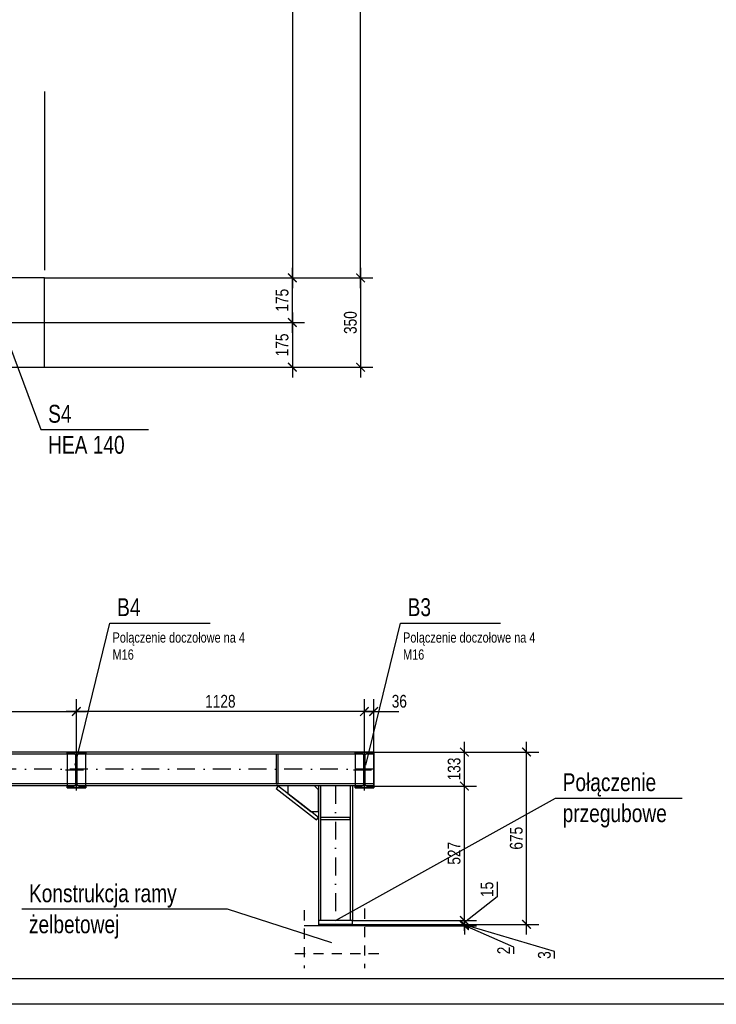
# Model space of a CAD drawing. Header units: millimetres. Extents: x 6307 to 19307, y -3070 to 5515.
# Tile 2 of 6: x 11067 to 13795, y -3070 to 785. Entities that reach past the tile are written whole.
import ezdxf

# ---------------------------------------------------------------- set-up
doc = ezdxf.new("R2010")
doc.units = ezdxf.units.MM
doc.header["$LTSCALE"] = 200
for name, pattern in [('DP', [0.63, 0.35, -0.28]), ('MO', [0.7, 0.35, -0.17, 0.01, -0.17]), ('MP', [0.36, 0.2, -0.16])]:
    doc.linetypes.add(name, pattern=pattern)
for name, color, linetype in [('BS_lpm', 1, 'MP'), ('BS_odn', 1, 'Continuous'), ('BS_osm', 1, 'MO'), ('BS_prg', 3, 'Continuous'), ('BS_ram', 2, 'Continuous'), ('BS_txc', 1, 'Continuous'), ('BS_txs', 2, 'Continuous'), ('BS_wym', 1, 'Continuous'), ('BZ_wis', 2, 'Continuous'), ('k3_sciany istn', 1, 'DP')]:
    doc.layers.add(name, color=color, linetype=linetype)
doc.styles.add('BIKTC', font='bikromsw.shx', dxfattribs={"width": 0.8})
doc.styles.add('BIKTS', font='bikromsw.shx', dxfattribs={"width": 0.85})
doc.styles.add('BIKWYM', font='bikromsw.shx', dxfattribs={"width": 0.8})
doc.dimstyles.new('BS_BGR_20', dxfattribs={"dimscale": 2, "dimtxt": 25, "dimasz": 1.666667, "dimexe": 0, "dimexo": 0, "dimgap": 0, "dimtad": 0, "dimdec": 1, "dimrnd": 0.5, "dimzin": 9, "dimdsep": 46, "dimtxsty": 'BIKWYM', "dimblk": 'NONE', "dimcen": 0, "dimse1": 1, "dimse2": 1, "dimclrd": 256, "dimclre": 256, "dimclrt": 7, "dimadec": 0, "dimazin": 0, "dimtfac": 0.033333, "dimtdec": 1, "dimtmove": 0, "dimatfit": 3, "dimldrblk": 'NONE', "dimfxl": 1, "dimtvp": 0.8, "dimtolj": 1, "dimarcsym": 0})
doc.dimstyles.new('BS_KP_20', dxfattribs={"dimscale": 2, "dimtxt": 25, "dimasz": 17, "dimexe": 24, "dimexo": 0, "dimgap": 0, "dimtad": 0, "dimdec": 1, "dimrnd": 0.5, "dimzin": 9, "dimdsep": 46, "dimtxsty": 'BIKWYM', "dimblk": 'ARCHTICK', "dimblk1": 'ARCHTICK', "dimblk2": 'WYM-KP', "dimcen": 0, "dimdle": 20, "dimclrd": 256, "dimclre": 256, "dimclrt": 7, "dimadec": 0, "dimazin": 0, "dimtfac": 0.033333, "dimtdec": 1, "dimtmove": 0, "dimatfit": 3, "dimfxl": 1, "dimtvp": 0.8, "dimtfillclr": 256, "dimtolj": 1, "dimarcsym": 0})

# ---------------------------------------------------------------- blocks, each defined once
blk = doc.blocks.new('R2')
at = {"layer": 'k3_sciany istn', "color": 9, "linetype": 'DP'}
blk.add_lwpolyline([(1050.82, 326.22), (1085.82, 326.22), (1085.82, 1.22), (1050.82, 1.22)], close=True, dxfattribs=at)
at = {"layer": 'k3_sciany istn', "color": 9, "linetype": 'Continuous', "flags": 128}
blk.add_lwpolyline([(1050.82, 1.22), (1050.82, -33.78), (1085.82, -33.78), (1085.82, 1.22), (1050.82, 1.22)], dxfattribs=at)
blk = doc.blocks.new('_ArchTick')
at = {"color": 0, "linetype": 'ByBlock', "const_width": 0.15}
blk.add_lwpolyline([(-0.5, -0.5), (0.5, 0.5)], dxfattribs=at)
blk = doc.blocks.new('*D41')
at = {"layer": 'BS_wym', "lineweight": -2}
for p, q in [((12135, -360.8), (12135, -615.8)), ((11080.7, -400.8), (12183, -400.8)), ((11163.7, -575.8), (12183, -575.8))]:
    blk.add_line(p, q, dxfattribs=at)
at = {"layer": 'DEFPOINTS', "color": 0}
for p in [(11080.7, -400.8), (11163.7, -575.8), (12135, -575.8)]:
    blk.add_point(p, dxfattribs=at)
at = {"layer": 'BS_wym', "lineweight": -2, "xscale": 34, "yscale": 34, "zscale": 34}
for p, rotation in [((12135, -400.8), 90), ((12135, -575.8), 270)]:
    blk.add_blockref('_ArchTick', p, dxfattribs=dict(at, rotation=rotation))
at = {"layer": 'BS_wym', "color": 7, "insert": (12095, -488.3), "char_height": 50, "attachment_point": 5, "rotation": 90, "style": 'BIKWYM'}
blk.add_mtext('\\A1;175', dxfattribs=at)
blk = doc.blocks.new('WYM-KP')
blk.add_hatch(color=256).paths.add_polyline_path([(-3, 0, 1), (3, 0, 1)])
blk.add_circle((0, 0), 3)
blk = doc.blocks.new('*D42')
at = {"layer": 'BS_wym', "lineweight": -2}
for p, q in [((12135, -440.8), (12135, -185.8)), ((11163.7, -225.8), (12183, -225.8)), ((11080.7, -400.8), (12183, -400.8))]:
    blk.add_line(p, q, dxfattribs=at)
at = {"layer": 'DEFPOINTS', "color": 0}
for p in [(11163.7, -225.8), (12135, -225.8), (11080.7, -400.8)]:
    blk.add_point(p, dxfattribs=at)
at = {"layer": 'BS_wym', "lineweight": -2, "xscale": 34, "yscale": 34, "zscale": 34}
for p, rotation in [((12135, -225.8), 90), ((12135, -400.8), 270)]:
    blk.add_blockref('_ArchTick', p, dxfattribs=dict(at, rotation=rotation))
at = {"layer": 'BS_wym', "color": 7, "insert": (12095, -313.3), "char_height": 50, "attachment_point": 5, "rotation": 90, "style": 'BIKWYM'}
blk.add_mtext('\\A1;175', dxfattribs=at)
blk = doc.blocks.new('*D43')
at = {"layer": 'BS_wym', "lineweight": -2}
for p, q in [((12135, 3064.2), (12135, -265.8)), ((11163.7, 3024.2), (12183, 3024.2)), ((11163.7, -225.8), (12183, -225.8))]:
    blk.add_line(p, q, dxfattribs=at)
at = {"layer": 'DEFPOINTS', "color": 0}
for p in [(11163.7, 3024.2), (11163.7, -225.8), (12135, -225.8)]:
    blk.add_point(p, dxfattribs=at)
at = {"layer": 'BS_wym', "lineweight": -2, "xscale": 34, "yscale": 34, "zscale": 34}
for p, rotation in [((12135, 3024.2), 90), ((12135, -225.8), 270)]:
    blk.add_blockref('_ArchTick', p, dxfattribs=dict(at, rotation=rotation))
at = {"layer": 'BS_wym', "color": 7, "insert": (12095, 1399.2), "char_height": 50, "attachment_point": 5, "rotation": 90, "style": 'BIKWYM'}
blk.add_mtext('\\A1;3250', dxfattribs=at)
blk = doc.blocks.new('*D46')
at = {"layer": 'BS_wym', "lineweight": -2}
for p, q in [((12402.4, -185.8), (12402.4, -615.8)), ((11163.7, -225.8), (12450.4, -225.8)), ((11163.7, -575.8), (12450.4, -575.8))]:
    blk.add_line(p, q, dxfattribs=at)
at = {"layer": 'DEFPOINTS', "color": 0}
for p in [(11163.7, -225.8), (11163.7, -575.8), (12402.4, -575.8)]:
    blk.add_point(p, dxfattribs=at)
at = {"layer": 'BS_wym', "lineweight": -2, "xscale": 34, "yscale": 34, "zscale": 34}
for p, rotation in [((12402.4, -225.8), 90), ((12402.4, -575.8), 270)]:
    blk.add_blockref('_ArchTick', p, dxfattribs=dict(at, rotation=rotation))
at = {"layer": 'BS_wym', "color": 7, "insert": (12362.4, -400.8), "char_height": 50, "attachment_point": 5, "rotation": 90, "style": 'BIKWYM'}
blk.add_mtext('\\A1;350', dxfattribs=at)
blk = doc.blocks.new('*D47')
at = {"layer": 'BS_wym', "lineweight": -2}
for p, q in [((12402.4, -265.8), (12402.4, 3064.2)), ((11163.7, 3024.2), (12450.4, 3024.2)), ((11163.7, -225.8), (12450.4, -225.8))]:
    blk.add_line(p, q, dxfattribs=at)
at = {"layer": 'DEFPOINTS', "color": 0}
for p in [(11163.7, 3024.2), (12402.4, 3024.2), (11163.7, -225.8)]:
    blk.add_point(p, dxfattribs=at)
at = {"layer": 'BS_wym', "lineweight": -2, "xscale": 34, "yscale": 34, "zscale": 34}
for p, rotation in [((12402.4, 3024.2), 90), ((12402.4, -225.8), 270)]:
    blk.add_blockref('_ArchTick', p, dxfattribs=dict(at, rotation=rotation))
at = {"layer": 'BS_wym', "color": 7, "insert": (12362.4, 1399.2), "char_height": 50, "attachment_point": 5, "rotation": 90, "style": 'BIKWYM'}
blk.add_mtext('\\A1;3250', dxfattribs=at)
blk = doc.blocks.new('_None')
blk = doc.blocks.new('*D72')
at = {"layer": 'BS_wym', "lineweight": -2}
for p, q in [((12937.5, -2590.8), (12937.5, -2649.9)), ((12937.5, -2649.9), (12808.6, -2749.9)), ((12808.6, -2742.4), (12808.6, -2708.4)), ((12370, -2742.4), (12856.6, -2742.4)), ((12370, -2757.4), (12856.6, -2757.4)), ((12808.6, -2742.4), (12808.6, -2757.4)), ((12808.6, -2757.4), (12808.6, -2791.4))]:
    blk.add_line(p, q, dxfattribs=at)
at = {"layer": 'DEFPOINTS', "color": 0}
for p in [(12370, -2742.4), (12370, -2757.4), (12808.6, -2757.4)]:
    blk.add_point(p, dxfattribs=at)
at = {"layer": 'BS_wym', "lineweight": -2, "xscale": 34, "yscale": 34, "zscale": 34}
for p, rotation in [((12808.6, -2742.4), 270), ((12808.6, -2757.4), 90)]:
    blk.add_blockref('_ArchTick', p, dxfattribs=dict(at, rotation=rotation))
at = {"layer": 'BS_wym', "color": 7, "insert": (12897.5, -2620.3), "char_height": 50, "attachment_point": 5, "rotation": 90, "style": 'BIKWYM'}
blk.add_mtext('\\A1;15', dxfattribs=at)
blk = doc.blocks.new('*D73')
at = {"layer": 'BS_wym', "lineweight": -2}
for p, q in [((12808.6, -2782.4), (12808.6, -2175.5)), ((12453.5, -2215.5), (12856.6, -2215.5)), ((12370, -2742.4), (12856.6, -2742.4))]:
    blk.add_line(p, q, dxfattribs=at)
at = {"layer": 'DEFPOINTS', "color": 0}
for p in [(12453.5, -2215.5), (12808.6, -2215.5), (12370, -2742.4)]:
    blk.add_point(p, dxfattribs=at)
at = {"layer": 'BS_wym', "lineweight": -2, "xscale": 34, "yscale": 34, "zscale": 34}
for p, rotation in [((12808.6, -2215.5), 90), ((12808.6, -2742.4), 270)]:
    blk.add_blockref('_ArchTick', p, dxfattribs=dict(at, rotation=rotation))
at = {"layer": 'BS_wym', "color": 7, "insert": (12768.6, -2478.9), "char_height": 50, "attachment_point": 5, "rotation": 90, "style": 'BIKWYM'}
blk.add_mtext('\\A1;527', dxfattribs=at)
blk = doc.blocks.new('*D74')
at = {"layer": 'BS_wym', "lineweight": -2}
for p, q in [((12808.6, -2255.5), (12808.6, -2042.4)), ((12453.5, -2082.4), (12856.6, -2082.4)), ((12453.5, -2215.5), (12856.6, -2215.5))]:
    blk.add_line(p, q, dxfattribs=at)
at = {"layer": 'DEFPOINTS', "color": 0}
for p in [(12453.5, -2082.4), (12808.6, -2082.4), (12453.5, -2215.5)]:
    blk.add_point(p, dxfattribs=at)
at = {"layer": 'BS_wym', "lineweight": -2, "xscale": 34, "yscale": 34, "zscale": 34}
for p, rotation in [((12808.6, -2082.4), 90), ((12808.6, -2215.5), 270)]:
    blk.add_blockref('_ArchTick', p, dxfattribs=dict(at, rotation=rotation))
at = {"layer": 'BS_wym', "color": 7, "insert": (12768.6, -2148.9), "char_height": 50, "attachment_point": 5, "rotation": 90, "style": 'BIKWYM'}
blk.add_mtext('\\A1;133', dxfattribs=at)
blk = doc.blocks.new('*D75')
at = {"layer": 'BS_wym', "lineweight": -2}
for p, q in [((13052.2, -2797.4), (13052.2, -2042.4)), ((12453.5, -2082.4), (13100.2, -2082.4)), ((12370, -2757.4), (13100.2, -2757.4))]:
    blk.add_line(p, q, dxfattribs=at)
at = {"layer": 'DEFPOINTS', "color": 0}
for p in [(12453.5, -2082.4), (13052.2, -2082.4), (12370, -2757.4)]:
    blk.add_point(p, dxfattribs=at)
at = {"layer": 'BS_wym', "lineweight": -2, "xscale": 34, "yscale": 34, "zscale": 34}
for p, rotation in [((13052.2, -2082.4), 90), ((13052.2, -2757.4), 270)]:
    blk.add_blockref('_ArchTick', p, dxfattribs=dict(at, rotation=rotation))
at = {"layer": 'BS_wym', "color": 7, "insert": (13012.2, -2419.9), "char_height": 50, "attachment_point": 5, "rotation": 90, "style": 'BIKWYM'}
blk.add_mtext('\\A1;675', dxfattribs=at)
blk = doc.blocks.new('*D76')
at = {"layer": 'BS_wym', "lineweight": -2}
for p, q in [((12808.6, -2757.4), (12808.6, -2723.4)), ((12370, -2757.4), (12856.6, -2757.4)), ((12370, -2760.4), (12856.6, -2760.4)), ((12808.6, -2760.4), (12808.6, -2757.4)), ((13162.2, -2864.1), (12808.6, -2758.9)), ((12808.6, -2760.4), (12808.6, -2794.4)), ((13162.2, -2890.8), (13162.2, -2864.1))]:
    blk.add_line(p, q, dxfattribs=at)
at = {"layer": 'DEFPOINTS', "color": 0}
for p in [(12370, -2757.4), (12370, -2760.4), (12808.6, -2757.4)]:
    blk.add_point(p, dxfattribs=at)
at = {"layer": 'BS_wym', "lineweight": -2, "xscale": 34, "yscale": 34, "zscale": 34}
for p, rotation in [((12808.6, -2757.4), 270), ((12808.6, -2760.4), 90)]:
    blk.add_blockref('_ArchTick', p, dxfattribs=dict(at, rotation=rotation))
at = {"layer": 'BS_wym', "color": 7, "insert": (13122.2, -2877.4), "char_height": 50, "attachment_point": 5, "rotation": 90, "style": 'BIKWYM'}
blk.add_mtext('\\A1;3', dxfattribs=at)
blk = doc.blocks.new('*D77')
at = {"layer": 'BS_wym', "lineweight": -2}
for p, q in [((12808.6, -2760.4), (12808.6, -2726.4)), ((12370, -2760.4), (12856.6, -2760.4)), ((12417.2, -2762.4), (12856.6, -2762.4)), ((12808.6, -2760.4), (12808.6, -2762.4)), ((13002.5, -2846.2), (12808.6, -2761.4)), ((12808.6, -2762.4), (12808.6, -2796.4)), ((13002.5, -2872.8), (13002.5, -2846.2))]:
    blk.add_line(p, q, dxfattribs=at)
at = {"layer": 'DEFPOINTS', "color": 0}
for p in [(12370, -2760.4), (12417.2, -2762.4), (12808.6, -2762.4)]:
    blk.add_point(p, dxfattribs=at)
at = {"layer": 'BS_wym', "lineweight": -2, "xscale": 34, "yscale": 34, "zscale": 34}
for p, rotation in [((12808.6, -2760.4), 270), ((12808.6, -2762.4), 90)]:
    blk.add_blockref('_ArchTick', p, dxfattribs=dict(at, rotation=rotation))
at = {"layer": 'BS_wym', "color": 7, "insert": (12962.5, -2859.5), "char_height": 50, "attachment_point": 5, "rotation": 90, "style": 'BIKWYM'}
blk.add_mtext('\\A1;2', dxfattribs=at)
blk = doc.blocks.new('*D81')
at = {"layer": 'BS_wym', "lineweight": -2}
for p, q in [((9916, -2071.9), (9916, -1875.9)), ((11289, -2071.9), (11289, -1875.9)), ((9876, -1923.9), (11329, -1923.9))]:
    blk.add_line(p, q, dxfattribs=at)
at = {"layer": 'DEFPOINTS', "color": 0}
for p in [(11289, -1923.9), (9916, -2071.9), (11289, -2071.9)]:
    blk.add_point(p, dxfattribs=at)
at = {"layer": 'BS_wym', "lineweight": -2, "xscale": 34, "yscale": 34, "zscale": 34, "rotation": 180}
blk.add_blockref('_ArchTick', (9916, -1923.9), dxfattribs=at)
at = {"layer": 'BS_wym', "lineweight": -2, "xscale": 34, "yscale": 34, "zscale": 34}
blk.add_blockref('_ArchTick', (11289, -1923.9), dxfattribs=at)
at = {"layer": 'BS_wym', "color": 7, "insert": (10602.5, -1883.9), "char_height": 50, "attachment_point": 5, "style": 'BIKWYM'}
blk.add_mtext('\\A1;1373', dxfattribs=at)
blk = doc.blocks.new('*D82')
at = {"layer": 'BS_wym', "lineweight": -2}
for p, q in [((11289, -2071.9), (11289, -1875.9)), ((12417, -2071.9), (12417, -1875.9)), ((12457, -1923.9), (11249, -1923.9))]:
    blk.add_line(p, q, dxfattribs=at)
at = {"layer": 'DEFPOINTS', "color": 0}
for p in [(11289, -1923.9), (11289, -2071.9), (12417, -2071.9)]:
    blk.add_point(p, dxfattribs=at)
at = {"layer": 'BS_wym', "lineweight": -2, "xscale": 34, "yscale": 34, "zscale": 34, "rotation": 180}
blk.add_blockref('_ArchTick', (11289, -1923.9), dxfattribs=at)
at = {"layer": 'BS_wym', "lineweight": -2, "xscale": 34, "yscale": 34, "zscale": 34}
blk.add_blockref('_ArchTick', (12417, -1923.9), dxfattribs=at)
at = {"layer": 'BS_wym', "color": 7, "insert": (11853, -1883.9), "char_height": 50, "attachment_point": 5, "style": 'BIKWYM'}
blk.add_mtext('\\A1;1128', dxfattribs=at)
blk = doc.blocks.new('*D83')
at = {"layer": 'BS_wym', "lineweight": -2}
for p, q in [((12417, -2071.9), (12417, -1875.9)), ((12453.5, -2082.4), (12453.5, -1875.9)), ((12417, -1923.9), (12383, -1923.9)), ((12417, -1923.9), (12453.5, -1923.9)), ((12453.5, -1923.9), (12552.3, -1923.9))]:
    blk.add_line(p, q, dxfattribs=at)
at = {"layer": 'DEFPOINTS', "color": 0}
for p in [(12453.5, -1923.9), (12417, -2071.9), (12453.5, -2082.4)]:
    blk.add_point(p, dxfattribs=at)
at = {"layer": 'BS_wym', "lineweight": -2, "xscale": 34, "yscale": 34, "zscale": 34}
blk.add_blockref('_ArchTick', (12417, -1923.9), dxfattribs=at)
at = {"layer": 'BS_wym', "lineweight": -2, "xscale": 34, "yscale": 34, "zscale": 34, "rotation": 180}
blk.add_blockref('_ArchTick', (12453.5, -1923.9), dxfattribs=at)
at = {"layer": 'BS_wym', "color": 7, "insert": (12553.9, -1883.9), "char_height": 50, "attachment_point": 5, "style": 'BIKWYM'}
blk.add_mtext('\\A1;36', dxfattribs=at)

msp = doc.modelspace()

# ---------------------------------------------------------------- linework, layer by layer
at = {"layer": 'BS_lpm'}
for p, q in [((12417.2, -2695.7), (12417.2, -2929)), ((12180.9, -2701.9), (12180.9, -2929))]:
    msp.add_line(p, q, dxfattribs=at)
msp.add_lwpolyline([(12473.3, -2872), (12121.6, -2872)], dxfattribs=at)
at = {"layer": 'BS_odn'}
msp.add_lwpolyline([(12417.2, -2762.4), (12180.9, -2762.4)], dxfattribs=at)
at = {"layer": 'BS_osm'}
for p, q in [((10896.7, -400.8), (11080.7, -400.8)), ((11289, -2232.9), (11289, -2071.9)), ((12417, -2232.9), (12417, -2071.9)), ((12453.5, -2148.9), (8253.5, -2148.9)), ((11247, -2152.4), (11331, -2152.4)), ((12375, -2152.4), (12459, -2152.4)), ((12303.5, -2215.4), (12303.5, -2742.4))]:
    msp.add_line(p, q, dxfattribs=at)
at = {"layer": 'BS_prg'}
for p, q in [((12453.5, -2082.4), (8253.5, -2082.4)), ((12453.5, -2090.9), (8253.5, -2090.9)), ((12453.5, -2082.4), (12453.5, -2215.4)), ((12453.5, -2206.9), (8253.5, -2206.9)), ((12453.5, -2215.4), (8253.5, -2215.4)), ((12237, -2215.4), (12237, -2742.4)), ((12245.5, -2215.4), (12245.5, -2742.4)), ((12361.5, -2215.4), (12361.5, -2742.4)), ((12370, -2215.4), (12370, -2742.4))]:
    msp.add_line(p, q, dxfattribs=at)
for points in [[(11252.5, -2082.4), (11325.5, -2082.4), (11325.5, -2089.3), (11325.5, -2089.3), (11298.4, -2089.3, 0.414214), (11291.4, -2096.3), (11291.4, -2208.5, 0.414214), (11298.4, -2215.5), (11325.5, -2215.5), (11325.5, -2222.4), (11252.5, -2222.4), (11252.5, -2215.5), (11279.7, -2215.5, 0.414214), (11286.7, -2208.5), (11286.7, -2096.3, 0.414214), (11279.7, -2089.3), (11252.5, -2089.3)], [(12380.5, -2082.4), (12453.5, -2082.4), (12453.5, -2089.3), (12453.5, -2089.3), (12426.4, -2089.3, 0.414214), (12419.4, -2096.3), (12419.4, -2208.5, 0.414214), (12426.4, -2215.5), (12453.5, -2215.5), (12453.5, -2222.4), (12380.5, -2222.4), (12380.5, -2215.5), (12407.7, -2215.5, 0.414214), (12414.7, -2208.5), (12414.7, -2096.3, 0.414214), (12407.7, -2089.3), (12380.5, -2089.3)]]:
    msp.add_lwpolyline(points, format="xyb", close=True, dxfattribs=at)
for points in [[(11325.5, -2222.4), (11325.5, -2082.4), (11252.5, -2082.4), (11252.5, -2222.4)], [(12453.5, -2222.4), (12453.5, -2082.4), (12380.5, -2082.4), (12380.5, -2222.4)]]:
    msp.add_lwpolyline(points, close=True, dxfattribs=at)
for points in [[(12079, -2206.9), (12079, -2090.9), (12071, -2090.9), (12071, -2206.9), (12079, -2206.9)], [(12236.7, -2338.5), (12169.1, -2285.9), (12079, -2215.8), (12071.6, -2225.3), (12229.3, -2348), (12236.7, -2338.5)], [(12117, -2215.4), (12117, -2245.4), (12207, -2315.4), (12237, -2315.4), (12237, -2230.4), (12222, -2215.4), (12117, -2215.4)], [(12361.5, -2338.5), (12245.5, -2338.5), (12245.5, -2346.5), (12361.5, -2346.5), (12361.5, -2338.5)], [(12370, -2742.4), (12237, -2742.4), (12237, -2757.4), (12370, -2757.4), (12370, -2742.4)], [(12370, -2757.4), (12237, -2757.4), (12237, -2760.4), (12370, -2760.4), (12370, -2757.4)], [(12370, -2760.4), (12370, -2762.4), (12237, -2762.4), (12237, -2760.4), (12370, -2760.4)]]:
    msp.add_lwpolyline(points, dxfattribs=at)
at = {"layer": 'BS_ram', "color": 1}
msp.add_lwpolyline([(6307.4, -3070.3), (6307.4, 5329.7), (19307.4, 5329.7), (19307.4, -3070.3)], close=True, dxfattribs=at)
at = {"layer": 'BS_ram'}
msp.add_lwpolyline([(6907.4, -2970.3), (6907.4, 5229.7), (19207.4, 5229.7), (19207.4, -2970.3)], close=True, dxfattribs=at)

# ---------------------------------------------------------------- block references
at = {"layer": 'BZ_wis', "xscale": 10, "yscale": 10, "zscale": 10}
msp.add_blockref('R2', (305.5, -238), dxfattribs=at)

# ---------------------------------------------------------------- texts
at = {"layer": 'BS_txc', "char_height": 40, "width": 521.29, "attachment_point": 1, "style": 'BIKTC'}
for insert in [(11430.7, -1613.9), (12568.4, -1613.9)]:
    msp.add_mtext('Polączenie doczołowe na 4 M16', dxfattribs=dict(at, insert=insert))
at = {"layer": 'BS_txs', "style": 'BIKTS', "width": 0.8}
for s, p in [('S4', (11178.4, -793)), ('HEA 140', (11178.4, -914.4)), ('B4', (11448.6, -1550.3)), ('B3', (12586.4, -1550.3)), ('Połączenie ', (13193.6, -2235.6)), ('przegubowe', (13193.6, -2357)), ('Konstrukcja ramy', (11103.4, -2670.5)), ('żelbetowej', (11103.4, -2791.9))]:
    msp.add_text(s, height=70, dxfattribs=at).set_placement(p)

# ---------------------------------------------------------------- dimensions: what is measured, and where the dimension line sits
at = {"layer": 'BS_wym'}
for base, p1, p2, picture, middle in [((12135, -225.8), (11163.7, 3024.2), (11163.7, -225.8), '*D43', (12095, 1399.2)), ((12402.4, 3024.2), (11163.7, -225.8), (11163.7, 3024.2), '*D47', (12362.4, 1399.2)), ((12135, -225.8), (11080.7, -400.8), (11163.7, -225.8), '*D42', (12095, -313.3)), ((12402.4, -575.8), (11163.7, -225.8), (11163.7, -575.8), '*D46', (12362.4, -400.8)), ((12135, -575.8), (11080.7, -400.8), (11163.7, -575.8), '*D41', (12095, -488.3)), ((13052.2, -2082.4), (12370, -2757.4), (12453.5, -2082.4), '*D75', (13012.2, -2419.9)), ((12808.6, -2082.4), (12453.5, -2215.5), (12453.5, -2082.4), '*D74', (12768.6, -2148.9)), ((12808.6, -2215.5), (12370, -2742.4), (12453.5, -2215.5), '*D73', (12768.6, -2478.9))]:
    dim = msp.add_linear_dim(base=base, p1=p1, p2=p2, angle=90, dimstyle='BS_KP_20', override={"dimdec": 0, "dimrnd": 1, "dimatfit": 1}, dxfattribs=at)
    dim.commit()
    dim.dimension.update_dxf_attribs({"geometry": picture, "text_midpoint": middle})
for base, p1, p2, picture, middle in [((11289, -1923.9), (9916, -2071.9), (11289, -2071.9), '*D81', (10602.5, -1883.9)), ((11289, -1923.9), (12417, -2071.9), (11289, -2071.9), '*D82', (11853, -1883.9)), ((12453.5237593, -1923.8683017), (12417.0237593, -2071.8954688), (12453.5237593, -2082.3954688), '*D83', (12553.9047117, -1883.8683017))]:
    dim = msp.add_linear_dim(base=base, p1=p1, p2=p2, dimstyle='BS_KP_20', override={"dimdec": 0, "dimrnd": 1, "dimatfit": 1}, dxfattribs=at)
    dim.commit()
    dim.dimension.update_dxf_attribs({"geometry": picture, "text_midpoint": middle})
for base, p1, p2, picture, middle in [((12808.6, -2757.4), (12370, -2742.4), (12370, -2757.4), '*D72', (12937.5, -2649.9)), ((12808.6, -2757.4), (12370, -2760.4), (12370, -2757.4), '*D76', (13162.2, -2864.1)), ((12808.6, -2762.4), (12370, -2760.4), (12417.2, -2762.4), '*D77', (13002.5, -2846.2))]:
    dim = msp.add_linear_dim(base=base, p1=p1, p2=p2, angle=90, dimstyle='BS_KP_20', override={"dimdec": 0, "dimrnd": 1, "dimtmove": 1, "dimatfit": 1}, dxfattribs=at)
    dim.commit()
    dim.dimension.update_dxf_attribs({"geometry": picture, "text_midpoint": middle, "dimtype": 160})

# ---------------------------------------------------------------- leaders
at = {"layer": 'BS_odn'}
for points in [[(10992.8, -397.3), (11150.4, -819.9), (11571.8, -819.9)], [(11284.4, -2133.8), (11420.6, -1577.2), (11812.6, -1577.2)], [(12422.2, -2133.8), (12558.4, -1577.2), (12950.4, -1577.2)], [(12303.5, -2742.4), (13165.6, -2262.5), (13661.6, -2262.5)], [(12289.7, -2830.1), (11880.7, -2697.4), (11075.4, -2697.4)]]:
    msp.add_leader(points, dimstyle='BS_BGR_20', dxfattribs=at)

doc.saveas('drawing.dxf')
